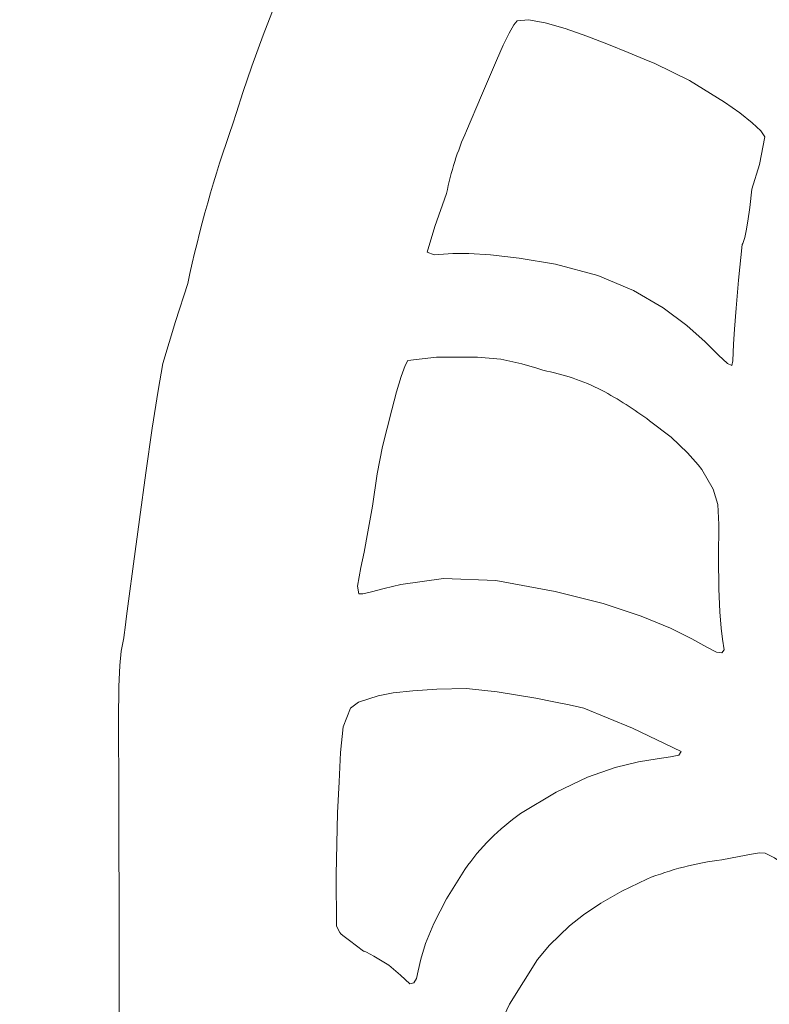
# Model space of a CAD drawing. Header units: millimetres. Extents: x -285 to 176, y -252 to 158.
# Tile 168 of 256: x 20.5 to 25.96, y -13.62 to -6.45. Entities that reach past the tile are written whole.
import ezdxf

# ---------------------------------------------------------------- set-up
doc = ezdxf.new("R2010")
doc.units = ezdxf.units.MM
doc.header["$MEASUREMENT"] = 0
doc.layers.add('Layer 1', color=7, linetype='Continuous')

msp = doc.modelspace()

# ---------------------------------------------------------------- linework, layer by layer
at = {"layer": 'Layer 1', "color": 1, "lineweight": 9}
msp.add_open_spline([(-4.334, -26.4073), (-4.334, -26.4073), (-6.4683, -24.2765), (-6.4683, -24.2765), (-6.4683, -24.2765), (-6.4683, -24.2765), (0.6049, -17.2034), (0.6049, -17.2034), (0.6049, -17.2034), (0.6049, -17.2034), (2.7357, -19.3376), (2.7357, -19.3376), (2.7357, -19.3376), (2.7357, -19.3376), (12.0948, -9.9785), (12.0948, -9.9785), (12.0948, -9.9785), (12.0948, -9.9785), (10.0275, -7.9112), (10.0275, -7.9112), (10.0275, -7.9112), (10.0275, -7.9112), (17.1008, -0.838), (17.1008, -0.838), (17.1008, -0.838), (17.1008, -0.838), (19.168, -2.9088), (19.168, -2.9088), (19.168, -2.9088), (19.168, -2.9088), (27.4089, 5.3356), (27.4089, 5.3356), (27.4089, 5.3356), (27.4089, 5.3356), (35.6145, -2.87), (35.6145, -2.87), (35.6145, -2.87), (35.6145, -2.87), (37.6465, -0.838), (37.6465, -0.838), (37.6465, -0.838), (37.6465, -0.838), (44.7163, -7.9112), (44.7163, -7.9112), (44.7163, -7.9112), (44.7163, -7.9112), (42.6877, -9.9432), (42.6877, -9.9432), (42.6877, -9.9432), (42.6877, -9.9432), (52.0469, -19.3024), (52.0469, -19.3024), (52.0469, -19.3024), (52.0469, -19.3024), (54.1424, -17.2034), (54.1424, -17.2034), (54.1424, -17.2034), (54.1424, -17.2034), (61.212, -24.2765), (61.212, -24.2765), (61.212, -24.2765), (61.212, -24.2765), (59.1166, -26.372), (59.1166, -26.372), (59.1166, -26.372), (59.1166, -26.372), (60.5982, -27.8537), (60.5982, -27.8537), (60.5982, -27.8537), (60.5982, -27.8537), (61.8752, -29.6598), (61.8752, -29.6598), (61.8752, -29.6598), (61.8752, -29.6598), (61.8752, -73.6689), (61.8752, -73.6689), (61.8752, -73.6689), (61.8752, -73.6689), (61.8752, -73.9617), (61.8752, -73.9617), (61.8752, -73.9617), (61.8752, -73.9617), (61.8752, -103.3622), (61.8752, -103.3622), (61.8752, -103.3622), (61.8752, -103.3622), (50.7204, -103.3622), (50.7204, -103.3622), (50.7204, -103.3622), (50.7204, -103.3622), (50.7204, -106.2513), (50.7204, -106.2513), (50.7204, -106.2513), (50.7204, -106.2513), (35.4205, -106.2513), (35.4205, -106.2513), (35.4205, -106.2513), (35.4205, -106.2513), (35.4205, -103.3622), (35.4205, -103.3622), (35.4205, -103.3622), (35.4205, -103.3622), (19.3338, -103.3622), (19.3338, -103.3622), (19.3338, -103.3622), (19.3338, -103.3622), (19.3338, -106.2513), (19.3338, -106.2513), (19.3338, -106.2513), (19.3338, -106.2513), (4.0338, -106.2513), (4.0338, -106.2513), (4.0338, -106.2513), (4.0338, -106.2513), (4.0338, -103.3622), (4.0338, -103.3622), (4.0338, -103.3622), (4.0338, -103.3622), (-7.121, -103.3622), (-7.121, -103.3622), (-7.121, -103.3622), (-7.121, -103.3622), (-7.121, -73.6972), (-7.121, -73.6972), (-7.121, -73.6972), (-7.121, -73.6972), (-7.121, -29.6598), (-7.121, -29.6598), (-7.121, -29.6598), (-7.121, -29.6598), (-5.8757, -27.9489), (-5.8757, -27.9489), (-5.8757, -27.9489), (-5.8757, -27.9489), (-4.334, -26.4073), (-4.334, -26.4073)], degree=3, knots=[0, 0, 0, 0, 0.028571, 0.028571, 0.028571, 0.028571, 0.057143, 0.057143, 0.057143, 0.057143, 0.085714, 0.085714, 0.085714, 0.085714, 0.114286, 0.114286, 0.114286, 0.114286, 0.142857, 0.142857, 0.142857, 0.142857, 0.171429, 0.171429, 0.171429, 0.171429, 0.2, 0.2, 0.2, 0.2, 0.228571, 0.228571, 0.228571, 0.228571, 0.257143, 0.257143, 0.257143, 0.257143, 0.285714, 0.285714, 0.285714, 0.285714, 0.314286, 0.314286, 0.314286, 0.314286, 0.342857, 0.342857, 0.342857, 0.342857, 0.371429, 0.371429, 0.371429, 0.371429, 0.4, 0.4, 0.4, 0.4, 0.428571, 0.428571, 0.428571, 0.428571, 0.457143, 0.457143, 0.457143, 0.457143, 0.485714, 0.485714, 0.485714, 0.485714, 0.514286, 0.514286, 0.514286, 0.514286, 0.542857, 0.542857, 0.542857, 0.542857, 0.571429, 0.571429, 0.571429, 0.571429, 0.6, 0.6, 0.6, 0.6, 0.628571, 0.628571, 0.628571, 0.628571, 0.657143, 0.657143, 0.657143, 0.657143, 0.685714, 0.685714, 0.685714, 0.685714, 0.714286, 0.714286, 0.714286, 0.714286, 0.742857, 0.742857, 0.742857, 0.742857, 0.771429, 0.771429, 0.771429, 0.771429, 0.8, 0.8, 0.8, 0.8, 0.828571, 0.828571, 0.828571, 0.828571, 0.857143, 0.857143, 0.857143, 0.857143, 0.885714, 0.885714, 0.885714, 0.885714, 0.914286, 0.914286, 0.914286, 0.914286, 0.942857, 0.942857, 0.942857, 0.942857, 1, 1, 1, 1], dxfattribs=at)
at = {"layer": 'Layer 1', "color": 3, "lineweight": 9}
for points, knots in [([(33.7519, -12.836), (33.7519, -12.836), (33.7519, -49.4119), (33.7519, -49.4119), (33.7519, -49.4119), (33.7519, -49.4119), (21.193, -49.4119), (21.193, -49.4119), (21.193, -49.4119), (21.193, -49.4119), (21.2283, -19.6763), (21.2283, -19.6763), (21.2283, -19.6763), (21.2283, -19.6763), (21.2283, -14.2824), (21.2283, -14.2824), (21.2283, -14.2824), (21.2283, -14.2824), (21.2281, -13.7314), (21.2281, -13.7314), (21.2281, -13.7314), (21.2281, -13.7314), (21.2274, -13.2509), (21.2274, -13.2509), (21.2274, -13.2509), (21.2274, -13.2509), (21.2264, -12.8355), (21.2264, -12.8355), (21.2264, -12.8355), (21.2264, -12.8355), (21.2254, -12.4801), (21.2254, -12.4801), (21.2254, -12.4801), (21.2254, -12.4801), (21.2243, -12.1792), (21.2243, -12.1792), (21.2243, -12.1792), (21.2243, -12.1792), (21.2235, -11.9276), (21.2235, -11.9276), (21.2235, -11.9276), (21.2235, -11.9276), (21.223, -11.72), (21.223, -11.72), (21.223, -11.72), (21.223, -11.72), (21.2231, -11.5509), (21.2231, -11.5509), (21.2231, -11.5509), (21.2231, -11.5509), (21.2252, -11.3075), (21.2252, -11.3075), (21.2252, -11.3075), (21.2252, -11.3075), (21.2313, -11.1549), (21.2313, -11.1549), (21.2313, -11.1549), (21.2313, -11.1549), (21.2425, -11.0506), (21.2425, -11.0506), (21.2425, -11.0506), (21.2425, -11.0506), (21.2601, -10.9521), (21.2601, -10.9521), (21.2601, -10.9521), (21.2601, -10.9521), (21.263, -10.931), (21.263, -10.931), (21.263, -10.931), (21.263, -10.931), (21.2701, -10.877), (21.2701, -10.877), (21.2701, -10.877), (21.2701, -10.877), (21.2809, -10.7942), (21.2809, -10.7942), (21.2809, -10.7942), (21.2809, -10.7942), (21.2948, -10.6867), (21.2948, -10.6867), (21.2948, -10.6867), (21.2948, -10.6867), (21.3307, -10.414), (21.3307, -10.414), (21.3307, -10.414), (21.3307, -10.414), (21.3739, -10.0913), (21.3739, -10.0913), (21.3739, -10.0913), (21.3739, -10.0913), (21.4207, -9.7515), (21.4207, -9.7515), (21.4207, -9.7515), (21.4207, -9.7515), (21.4675, -9.4271), (21.4675, -9.4271), (21.4675, -9.4271), (21.4675, -9.4271), (21.5104, -9.1508), (21.5104, -9.1508), (21.5104, -9.1508), (21.5104, -9.1508), (21.5458, -8.9554), (21.5458, -8.9554), (21.5458, -8.9554), (21.5458, -8.9554), (21.6371, -8.6485), (21.6371, -8.6485), (21.6371, -8.6485), (21.6371, -8.6485), (21.7257, -8.3733), (21.7257, -8.3733), (21.7257, -8.3733), (21.8109, -7.9788), (21.9205, -7.59), (22.0538, -7.2092), (22.0538, -7.2092), (22.0538, -7.2092), (22.0801, -7.1271), (22.0801, -7.1271), (22.0801, -7.1271), (22.0801, -7.1271), (22.1278, -6.9829), (22.1278, -6.9829), (22.1278, -6.9829), (22.1278, -6.9829), (22.1937, -6.7904), (22.1937, -6.7904), (22.1937, -6.7904), (22.1937, -6.7904), (22.2748, -6.5635), (22.2748, -6.5635), (22.2748, -6.5635), (22.2748, -6.5635), (22.4701, -6.0622), (22.4701, -6.0622), (22.4701, -6.0622), (22.4701, -6.0622), (22.6888, -5.5899), (22.6888, -5.5899), (22.6888, -5.5899), (22.6888, -5.5899), (22.7786, -5.4099), (22.7786, -5.4099), (22.7786, -5.4099), (22.7786, -5.4099), (22.9035, -5.1576), (22.9035, -5.1576), (22.9035, -5.1576), (22.9035, -5.1576), (23.0691, -4.8398), (23.0691, -4.8398), (23.0691, -4.8398), (23.0691, -4.8398), (23.2811, -4.4632), (23.2811, -4.4632), (23.2811, -4.4632), (23.2811, -4.4632), (23.5452, -4.0344), (23.5452, -4.0344), (23.5452, -4.0344), (23.5452, -4.0344), (23.8671, -3.5603), (23.8671, -3.5603), (23.8671, -3.5603), (23.8671, -3.5603), (24.2524, -3.0476), (24.2524, -3.0476), (24.2524, -3.0476), (24.2524, -3.0476), (24.7067, -2.5031), (24.7067, -2.5031), (24.7067, -2.5031), (25.1157, -2.0546), (25.5541, -1.6338), (26.019, -1.2437), (26.019, -1.2437), (26.019, -1.2437), (26.1292, -1.158), (26.1292, -1.158), (26.1292, -1.158), (26.1292, -1.158), (26.3129, -1.0223), (26.3129, -1.0223), (26.3129, -1.0223), (26.3129, -1.0223), (26.5445, -0.8554), (26.5445, -0.8554), (26.5445, -0.8554), (26.5445, -0.8554), (26.7983, -0.6765), (26.7983, -0.6765), (26.7983, -0.6765), (26.7983, -0.6765), (27.0485, -0.5046), (27.0485, -0.5046), (27.0485, -0.5046), (27.0485, -0.5046), (27.2697, -0.3586), (27.2697, -0.3586), (27.2697, -0.3586), (27.2697, -0.3586), (27.3613, -0.3013), (27.3613, -0.3013), (27.3613, -0.3013), (27.3613, -0.3013), (27.436, -0.2576), (27.436, -0.2576), (27.436, -0.2576), (27.436, -0.2576), (27.4906, -0.2299), (27.4906, -0.2299), (27.4906, -0.2299), (27.4906, -0.2299), (27.5218, -0.2206), (27.5218, -0.2206), (27.5218, -0.2206), (27.5218, -0.2206), (27.8645, -0.4428), (27.8645, -0.4428), (27.8645, -0.4428), (27.8645, -0.4428), (28.231, -0.7181), (28.231, -0.7181), (28.231, -0.7181), (28.3567, -0.792), (28.4802, -0.8697), (28.6013, -0.9509), (28.6013, -0.9509), (28.6013, -0.9509), (28.7127, -1.035), (28.7127, -1.035), (28.7127, -1.035), (28.7127, -1.035), (28.8065, -1.1237), (28.8065, -1.1237), (28.8065, -1.1237), (28.8065, -1.1237), (28.8718, -1.1939), (28.8718, -1.1939), (28.8718, -1.1939), (28.8718, -1.1939), (28.8977, -1.2225), (28.8977, -1.2225), (28.8977, -1.2225), (29.3181, -1.5827), (29.7264, -1.9569), (30.1218, -2.3444), (30.1218, -2.3444), (30.1218, -2.3444), (30.3907, -2.6415), (30.3907, -2.6415), (30.3907, -2.6415), (30.3907, -2.6415), (30.7039, -3.0256), (30.7039, -3.0256), (30.7039, -3.0256), (30.7039, -3.0256), (30.8542, -3.2184), (30.8542, -3.2184), (30.8542, -3.2184), (30.8542, -3.2184), (30.9881, -3.3945), (30.9881, -3.3945), (30.9881, -3.3945), (30.9881, -3.3945), (31.0963, -3.5414), (31.0963, -3.5414), (31.0963, -3.5414), (31.0963, -3.5414), (31.1696, -3.6461), (31.1696, -3.6461), (31.1696, -3.6461), (31.1696, -3.6461), (31.469, -4.1068), (31.469, -4.1068), (31.469, -4.1068), (31.469, -4.1068), (31.757, -4.5721), (31.757, -4.5721), (31.757, -4.5721), (31.757, -4.5721), (31.8789, -4.7737), (31.8789, -4.7737), (31.8789, -4.7737), (31.8789, -4.7737), (31.9763, -4.9369), (31.9763, -4.9369), (31.9763, -4.9369), (31.9763, -4.9369), (32.0422, -5.0487), (32.0422, -5.0487), (32.0422, -5.0487), (32.0422, -5.0487), (32.0692, -5.096), (32.0692, -5.096), (32.0692, -5.096), (32.0692, -5.096), (32.5666, -6.228), (32.5666, -6.228), (32.5666, -6.228), (32.5666, -6.228), (32.9899, -7.315), (32.9899, -7.315), (32.9899, -7.315), (32.9899, -7.315), (33.2229, -8.1366), (33.2229, -8.1366), (33.2229, -8.1366), (33.2229, -8.1366), (33.4066, -8.9483), (33.4066, -8.9483), (33.4066, -8.9483), (33.4066, -8.9483), (33.4766, -9.2973), (33.4766, -9.2973), (33.4766, -9.2973), (33.4766, -9.2973), (33.5301, -9.5801), (33.5301, -9.5801), (33.5301, -9.5801), (33.5301, -9.5801), (33.5503, -9.69), (33.5503, -9.69), (33.5503, -9.69), (33.5503, -9.69), (33.5659, -9.7754), (33.5659, -9.7754), (33.5659, -9.7754), (33.5659, -9.7754), (33.5767, -9.8336), (33.5767, -9.8336), (33.5767, -9.8336), (33.5767, -9.8336), (33.5825, -9.862), (33.5825, -9.862), (33.5825, -9.862), (33.5825, -9.862), (33.6506, -10.2103), (33.6506, -10.2103), (33.6506, -10.2103), (33.6506, -10.2103), (33.6983, -10.5985), (33.6983, -10.5985), (33.6983, -10.5985), (33.6983, -10.5985), (33.7292, -11.0101), (33.7292, -11.0101), (33.7292, -11.0101), (33.7292, -11.0101), (33.7466, -11.4284), (33.7466, -11.4284), (33.7466, -11.4284), (33.7466, -11.4284), (33.7541, -11.8367), (33.7541, -11.8367), (33.7541, -11.8367), (33.7541, -11.8367), (33.7552, -12.2185), (33.7552, -12.2185), (33.7552, -12.2185), (33.7552, -12.2185), (33.7533, -12.5571), (33.7533, -12.5571), (33.7533, -12.5571), (33.7533, -12.5571), (33.7519, -12.836), (33.7519, -12.836)], [0, 0, 0, 0, 0.010753, 0.010753, 0.010753, 0.010753, 0.021505, 0.021505, 0.021505, 0.021505, 0.032258, 0.032258, 0.032258, 0.032258, 0.043011, 0.043011, 0.043011, 0.043011, 0.053763, 0.053763, 0.053763, 0.053763, 0.064516, 0.064516, 0.064516, 0.064516, 0.075269, 0.075269, 0.075269, 0.075269, 0.086022, 0.086022, 0.086022, 0.086022, 0.096774, 0.096774, 0.096774, 0.096774, 0.107527, 0.107527, 0.107527, 0.107527, 0.11828, 0.11828, 0.11828, 0.11828, 0.129032, 0.129032, 0.129032, 0.129032, 0.139785, 0.139785, 0.139785, 0.139785, 0.150538, 0.150538, 0.150538, 0.150538, 0.16129, 0.16129, 0.16129, 0.16129, 0.172043, 0.172043, 0.172043, 0.172043, 0.182796, 0.182796, 0.182796, 0.182796, 0.193548, 0.193548, 0.193548, 0.193548, 0.204301, 0.204301, 0.204301, 0.204301, 0.215054, 0.215054, 0.215054, 0.215054, 0.225806, 0.225806, 0.225806, 0.225806, 0.236559, 0.236559, 0.236559, 0.236559, 0.247312, 0.247312, 0.247312, 0.247312, 0.258065, 0.258065, 0.258065, 0.258065, 0.268817, 0.268817, 0.268817, 0.268817, 0.27957, 0.27957, 0.27957, 0.27957, 0.290323, 0.290323, 0.290323, 0.290323, 0.301075, 0.301075, 0.301075, 0.301075, 0.311828, 0.311828, 0.311828, 0.311828, 0.322581, 0.322581, 0.322581, 0.322581, 0.333333, 0.333333, 0.333333, 0.333333, 0.344086, 0.344086, 0.344086, 0.344086, 0.354839, 0.354839, 0.354839, 0.354839, 0.365591, 0.365591, 0.365591, 0.365591, 0.376344, 0.376344, 0.376344, 0.376344, 0.387097, 0.387097, 0.387097, 0.387097, 0.397849, 0.397849, 0.397849, 0.397849, 0.408602, 0.408602, 0.408602, 0.408602, 0.419355, 0.419355, 0.419355, 0.419355, 0.430108, 0.430108, 0.430108, 0.430108, 0.44086, 0.44086, 0.44086, 0.44086, 0.451613, 0.451613, 0.451613, 0.451613, 0.462366, 0.462366, 0.462366, 0.462366, 0.473118, 0.473118, 0.473118, 0.473118, 0.483871, 0.483871, 0.483871, 0.483871, 0.494624, 0.494624, 0.494624, 0.494624, 0.505376, 0.505376, 0.505376, 0.505376, 0.516129, 0.516129, 0.516129, 0.516129, 0.526882, 0.526882, 0.526882, 0.526882, 0.537634, 0.537634, 0.537634, 0.537634, 0.548387, 0.548387, 0.548387, 0.548387, 0.55914, 0.55914, 0.55914, 0.55914, 0.569892, 0.569892, 0.569892, 0.569892, 0.580645, 0.580645, 0.580645, 0.580645, 0.591398, 0.591398, 0.591398, 0.591398, 0.602151, 0.602151, 0.602151, 0.602151, 0.612903, 0.612903, 0.612903, 0.612903, 0.623656, 0.623656, 0.623656, 0.623656, 0.634409, 0.634409, 0.634409, 0.634409, 0.645161, 0.645161, 0.645161, 0.645161, 0.655914, 0.655914, 0.655914, 0.655914, 0.666667, 0.666667, 0.666667, 0.666667, 0.677419, 0.677419, 0.677419, 0.677419, 0.688172, 0.688172, 0.688172, 0.688172, 0.698925, 0.698925, 0.698925, 0.698925, 0.709677, 0.709677, 0.709677, 0.709677, 0.72043, 0.72043, 0.72043, 0.72043, 0.731183, 0.731183, 0.731183, 0.731183, 0.741935, 0.741935, 0.741935, 0.741935, 0.752688, 0.752688, 0.752688, 0.752688, 0.763441, 0.763441, 0.763441, 0.763441, 0.774194, 0.774194, 0.774194, 0.774194, 0.784946, 0.784946, 0.784946, 0.784946, 0.795699, 0.795699, 0.795699, 0.795699, 0.806452, 0.806452, 0.806452, 0.806452, 0.817204, 0.817204, 0.817204, 0.817204, 0.827957, 0.827957, 0.827957, 0.827957, 0.83871, 0.83871, 0.83871, 0.83871, 0.849462, 0.849462, 0.849462, 0.849462, 0.860215, 0.860215, 0.860215, 0.860215, 0.870968, 0.870968, 0.870968, 0.870968, 0.88172, 0.88172, 0.88172, 0.88172, 0.892473, 0.892473, 0.892473, 0.892473, 0.903226, 0.903226, 0.903226, 0.903226, 0.913978, 0.913978, 0.913978, 0.913978, 0.924731, 0.924731, 0.924731, 0.924731, 0.935484, 0.935484, 0.935484, 0.935484, 0.946237, 0.946237, 0.946237, 0.946237, 0.956989, 0.956989, 0.956989, 0.956989, 0.967742, 0.967742, 0.967742, 0.967742, 0.978495, 0.978495, 0.978495, 0.978495, 1, 1, 1, 1]), ([(25.6874, -8.9695), (25.6874, -8.9695), (25.6935, -8.9363), (25.6935, -8.9363), (25.6935, -8.9363), (25.6935, -8.9363), (25.6993, -8.8156), (25.6993, -8.8156), (25.6993, -8.8156), (25.6993, -8.8156), (25.7061, -8.7049), (25.7061, -8.7049), (25.7061, -8.7049), (25.7061, -8.7049), (25.7176, -8.5513), (25.7176, -8.5513), (25.7176, -8.5513), (25.7176, -8.5513), (25.7356, -8.3479), (25.7356, -8.3479), (25.7356, -8.3479), (25.7356, -8.3479), (25.7614, -8.0876), (25.7614, -8.0876), (25.7614, -8.0876), (25.7614, -8.0876), (25.7665, -8.0803), (25.7665, -8.0803), (25.7665, -8.0803), (25.7665, -8.0803), (25.7809, -8.0373), (25.7809, -8.0373), (25.7809, -8.0373), (25.7809, -8.0373), (25.7911, -7.99), (25.7911, -7.99), (25.7911, -7.99), (25.7911, -7.99), (25.8032, -7.9189), (25.8032, -7.9189), (25.8032, -7.9189), (25.8032, -7.9189), (25.8169, -7.819), (25.8169, -7.819), (25.8169, -7.819), (25.8169, -7.819), (25.832, -7.6854), (25.832, -7.6854), (25.832, -7.6854), (25.832, -7.6854), (25.8876, -7.5055), (25.8876, -7.5055), (25.8876, -7.5055), (25.8876, -7.5055), (25.9272, -7.3044), (25.9272, -7.3044), (25.9272, -7.3044), (25.9272, -7.3044), (25.8983, -7.2621), (25.8983, -7.2621), (25.8983, -7.2621), (25.8983, -7.2621), (25.8349, -7.2023), (25.8349, -7.2023), (25.8349, -7.2023), (25.8349, -7.2023), (25.744, -7.1302), (25.744, -7.1302), (25.744, -7.1302), (25.744, -7.1302), (25.6327, -7.0513), (25.6327, -7.0513), (25.6327, -7.0513), (25.6327, -7.0513), (25.3776, -6.8936), (25.3776, -6.8936), (25.3776, -6.8936), (25.3776, -6.8936), (25.1264, -6.7717), (25.1264, -6.7717), (25.1264, -6.7717), (25.1264, -6.7717), (25.0494, -6.7404), (25.0494, -6.7404), (25.0494, -6.7404), (25.0494, -6.7404), (24.9327, -6.6914), (24.9327, -6.6914), (24.9327, -6.6914), (24.9327, -6.6914), (24.7893, -6.6325), (24.7893, -6.6325), (24.7893, -6.6325), (24.7893, -6.6325), (24.6321, -6.5715), (24.6321, -6.5715), (24.6321, -6.5715), (24.6321, -6.5715), (24.4741, -6.5161), (24.4741, -6.5161), (24.4741, -6.5161), (24.4741, -6.5161), (24.3282, -6.4741), (24.3282, -6.4741), (24.3282, -6.4741), (24.3282, -6.4741), (24.2074, -6.4532), (24.2074, -6.4532), (24.2074, -6.4532), (24.2074, -6.4532), (24.1245, -6.4613), (24.1245, -6.4613), (24.1245, -6.4613), (24.1245, -6.4613), (24.1001, -6.4885), (24.1001, -6.4885), (24.1001, -6.4885), (24.1001, -6.4885), (24.0652, -6.5497), (24.0652, -6.5497), (24.0652, -6.5497), (24.0652, -6.5497), (24.022, -6.6384), (24.022, -6.6384), (24.022, -6.6384), (24.022, -6.6384), (23.9724, -6.7479), (23.9724, -6.7479), (23.9724, -6.7479), (23.9724, -6.7479), (23.8631, -7.003), (23.8631, -7.003), (23.8631, -7.003), (23.8631, -7.003), (23.7541, -7.2621), (23.7541, -7.2621), (23.7541, -7.2621), (23.6893, -7.408), (23.6409, -7.5606), (23.6095, -7.7172), (23.6095, -7.7172), (23.6095, -7.7172), (23.5244, -7.9584), (23.5244, -7.9584), (23.5244, -7.9584), (23.5244, -7.9584), (23.4684, -8.144), (23.4684, -8.144), (23.4684, -8.144), (23.4684, -8.144), (23.5202, -8.1632), (23.5202, -8.1632), (23.5202, -8.1632), (23.5202, -8.1632), (23.6554, -8.155), (23.6554, -8.155), (23.6554, -8.155), (23.6554, -8.155), (23.772, -8.1544), (23.772, -8.1544), (23.772, -8.1544), (23.772, -8.1544), (23.9308, -8.1634), (23.9308, -8.1634), (23.9308, -8.1634), (23.9308, -8.1634), (24.1389, -8.1875), (24.1389, -8.1875), (24.1389, -8.1875), (24.1389, -8.1875), (24.4033, -8.2323), (24.4033, -8.2323), (24.4033, -8.2323), (24.4033, -8.2323), (24.7107, -8.3141), (24.7107, -8.3141), (24.7107, -8.3141), (24.7107, -8.3141), (24.9705, -8.4243), (24.9705, -8.4243), (24.9705, -8.4243), (24.9705, -8.4243), (25.1857, -8.5502), (25.1857, -8.5502), (25.1857, -8.5502), (25.1857, -8.5502), (25.3589, -8.6789), (25.3589, -8.6789), (25.3589, -8.6789), (25.3589, -8.6789), (25.4929, -8.7979), (25.4929, -8.7979), (25.4929, -8.7979), (25.4929, -8.7979), (25.5904, -8.8945), (25.5904, -8.8945), (25.5904, -8.8945), (25.5904, -8.8945), (25.6543, -8.9559), (25.6543, -8.9559), (25.6543, -8.9559), (25.6543, -8.9559), (25.6874, -8.9695), (25.6874, -8.9695)], [0, 0, 0, 0, 0.019231, 0.019231, 0.019231, 0.019231, 0.038462, 0.038462, 0.038462, 0.038462, 0.057692, 0.057692, 0.057692, 0.057692, 0.076923, 0.076923, 0.076923, 0.076923, 0.096154, 0.096154, 0.096154, 0.096154, 0.115385, 0.115385, 0.115385, 0.115385, 0.134615, 0.134615, 0.134615, 0.134615, 0.153846, 0.153846, 0.153846, 0.153846, 0.173077, 0.173077, 0.173077, 0.173077, 0.192308, 0.192308, 0.192308, 0.192308, 0.211538, 0.211538, 0.211538, 0.211538, 0.230769, 0.230769, 0.230769, 0.230769, 0.25, 0.25, 0.25, 0.25, 0.269231, 0.269231, 0.269231, 0.269231, 0.288462, 0.288462, 0.288462, 0.288462, 0.307692, 0.307692, 0.307692, 0.307692, 0.326923, 0.326923, 0.326923, 0.326923, 0.346154, 0.346154, 0.346154, 0.346154, 0.365385, 0.365385, 0.365385, 0.365385, 0.384615, 0.384615, 0.384615, 0.384615, 0.403846, 0.403846, 0.403846, 0.403846, 0.423077, 0.423077, 0.423077, 0.423077, 0.442308, 0.442308, 0.442308, 0.442308, 0.461538, 0.461538, 0.461538, 0.461538, 0.480769, 0.480769, 0.480769, 0.480769, 0.5, 0.5, 0.5, 0.5, 0.519231, 0.519231, 0.519231, 0.519231, 0.538462, 0.538462, 0.538462, 0.538462, 0.557692, 0.557692, 0.557692, 0.557692, 0.576923, 0.576923, 0.576923, 0.576923, 0.596154, 0.596154, 0.596154, 0.596154, 0.615385, 0.615385, 0.615385, 0.615385, 0.634615, 0.634615, 0.634615, 0.634615, 0.653846, 0.653846, 0.653846, 0.653846, 0.673077, 0.673077, 0.673077, 0.673077, 0.692308, 0.692308, 0.692308, 0.692308, 0.711538, 0.711538, 0.711538, 0.711538, 0.730769, 0.730769, 0.730769, 0.730769, 0.75, 0.75, 0.75, 0.75, 0.769231, 0.769231, 0.769231, 0.769231, 0.788462, 0.788462, 0.788462, 0.788462, 0.807692, 0.807692, 0.807692, 0.807692, 0.826923, 0.826923, 0.826923, 0.826923, 0.846154, 0.846154, 0.846154, 0.846154, 0.865385, 0.865385, 0.865385, 0.865385, 0.884615, 0.884615, 0.884615, 0.884615, 0.903846, 0.903846, 0.903846, 0.903846, 0.923077, 0.923077, 0.923077, 0.923077, 0.942308, 0.942308, 0.942308, 0.942308, 0.961538, 0.961538, 0.961538, 0.961538, 1, 1, 1, 1]), ([(22.971, -10.6311), (22.971, -10.6311), (23.0006, -10.6328), (23.0006, -10.6328), (23.0006, -10.6328), (23.0006, -10.6328), (23.0635, -10.6182), (23.0635, -10.6182), (23.0635, -10.6182), (23.0635, -10.6182), (23.1567, -10.5935), (23.1567, -10.5935), (23.1567, -10.5935), (23.1567, -10.5935), (23.277, -10.5649), (23.277, -10.5649), (23.277, -10.5649), (23.277, -10.5649), (23.5871, -10.5209), (23.5871, -10.5209), (23.5871, -10.5209), (23.5871, -10.5209), (23.9693, -10.5358), (23.9693, -10.5358), (23.9693, -10.5358), (23.9693, -10.5358), (24.4007, -10.6144), (24.4007, -10.6144), (24.4007, -10.6144), (24.4007, -10.6144), (24.7506, -10.7028), (24.7506, -10.7028), (24.7506, -10.7028), (24.7506, -10.7028), (25.0275, -10.7942), (25.0275, -10.7942), (25.0275, -10.7942), (25.0275, -10.7942), (25.2398, -10.882), (25.2398, -10.882), (25.2398, -10.882), (25.2398, -10.882), (25.3961, -10.9593), (25.3961, -10.9593), (25.3961, -10.9593), (25.3961, -10.9593), (25.5048, -11.0195), (25.5048, -11.0195), (25.5048, -11.0195), (25.5048, -11.0195), (25.5744, -11.0558), (25.5744, -11.0558), (25.5744, -11.0558), (25.5744, -11.0558), (25.6133, -11.0615), (25.6133, -11.0615), (25.6133, -11.0615), (25.6133, -11.0615), (25.6303, -11.0392), (25.6303, -11.0392), (25.6303, -11.0392), (25.6303, -11.0392), (25.6195, -10.9631), (25.6195, -10.9631), (25.6195, -10.9631), (25.6195, -10.9631), (25.6095, -10.883), (25.6095, -10.883), (25.6095, -10.883), (25.6095, -10.883), (25.5994, -10.7633), (25.5994, -10.7633), (25.5994, -10.7633), (25.5994, -10.7633), (25.5917, -10.5952), (25.5917, -10.5952), (25.5917, -10.5952), (25.5917, -10.5952), (25.5886, -10.37), (25.5886, -10.37), (25.5886, -10.37), (25.5886, -10.37), (25.5912, -10.1273), (25.5912, -10.1273), (25.5912, -10.1273), (25.5912, -10.1273), (25.5855, -9.9815), (25.5855, -9.9815), (25.5855, -9.9815), (25.5855, -9.9815), (25.5514, -9.8695), (25.5514, -9.8695), (25.5514, -9.8695), (25.5514, -9.8695), (25.4686, -9.728), (25.4686, -9.728), (25.4686, -9.728), (25.4686, -9.728), (25.4404, -9.6922), (25.4404, -9.6922), (25.4404, -9.6922), (25.4404, -9.6922), (25.3642, -9.6054), (25.3642, -9.6054), (25.3642, -9.6054), (25.3642, -9.6054), (25.2449, -9.4909), (25.2449, -9.4909), (25.2449, -9.4909), (25.2449, -9.4909), (25.0876, -9.3717), (25.0876, -9.3717), (25.0876, -9.3717), (24.9765, -9.2896), (24.8598, -9.2153), (24.7384, -9.1494), (24.7384, -9.1494), (24.6039, -9.0808), (24.4601, -9.0321), (24.3116, -9.0048), (24.3116, -9.0048), (24.3116, -9.0048), (24.268, -8.9899), (24.268, -8.9899), (24.268, -8.9899), (24.268, -8.9899), (24.1581, -8.9572), (24.1581, -8.9572), (24.1581, -8.9572), (24.1581, -8.9572), (24.006, -8.9244), (24.006, -8.9244), (24.006, -8.9244), (24.006, -8.9244), (23.8353, -8.9096), (23.8353, -8.9096), (23.8353, -8.9096), (23.8353, -8.9096), (23.5377, -8.9087), (23.5377, -8.9087), (23.5377, -8.9087), (23.5377, -8.9087), (23.3273, -8.9342), (23.3273, -8.9342), (23.3273, -8.9342), (23.3273, -8.9342), (23.3077, -8.9705), (23.3077, -8.9705), (23.3077, -8.9705), (23.3077, -8.9705), (23.2797, -9.0503), (23.2797, -9.0503), (23.2797, -9.0503), (23.2797, -9.0503), (23.2465, -9.1613), (23.2465, -9.1613), (23.2465, -9.1613), (23.2465, -9.1613), (23.2109, -9.2914), (23.2109, -9.2914), (23.2109, -9.2914), (23.2109, -9.2914), (23.1448, -9.5603), (23.1448, -9.5603), (23.1448, -9.5603), (23.1448, -9.5603), (23.105, -9.7597), (23.105, -9.7597), (23.105, -9.7597), (23.105, -9.7597), (23.0702, -9.9932), (23.0702, -9.9932), (23.0702, -9.9932), (23.0702, -9.9932), (23.038, -10.1811), (23.038, -10.1811), (23.038, -10.1811), (23.038, -10.1811), (23.0096, -10.3284), (23.0096, -10.3284), (23.0096, -10.3284), (23.0096, -10.3284), (22.9865, -10.4401), (22.9865, -10.4401), (22.9865, -10.4401), (22.9865, -10.4401), (22.9607, -10.5768), (22.9607, -10.5768), (22.9607, -10.5768), (22.9607, -10.5768), (22.971, -10.6311), (22.971, -10.6311)], [0, 0, 0, 0, 0.020408, 0.020408, 0.020408, 0.020408, 0.040816, 0.040816, 0.040816, 0.040816, 0.061224, 0.061224, 0.061224, 0.061224, 0.081633, 0.081633, 0.081633, 0.081633, 0.102041, 0.102041, 0.102041, 0.102041, 0.122449, 0.122449, 0.122449, 0.122449, 0.142857, 0.142857, 0.142857, 0.142857, 0.163265, 0.163265, 0.163265, 0.163265, 0.183673, 0.183673, 0.183673, 0.183673, 0.204082, 0.204082, 0.204082, 0.204082, 0.22449, 0.22449, 0.22449, 0.22449, 0.244898, 0.244898, 0.244898, 0.244898, 0.265306, 0.265306, 0.265306, 0.265306, 0.285714, 0.285714, 0.285714, 0.285714, 0.306122, 0.306122, 0.306122, 0.306122, 0.326531, 0.326531, 0.326531, 0.326531, 0.346939, 0.346939, 0.346939, 0.346939, 0.367347, 0.367347, 0.367347, 0.367347, 0.387755, 0.387755, 0.387755, 0.387755, 0.408163, 0.408163, 0.408163, 0.408163, 0.428571, 0.428571, 0.428571, 0.428571, 0.44898, 0.44898, 0.44898, 0.44898, 0.469388, 0.469388, 0.469388, 0.469388, 0.489796, 0.489796, 0.489796, 0.489796, 0.510204, 0.510204, 0.510204, 0.510204, 0.530612, 0.530612, 0.530612, 0.530612, 0.55102, 0.55102, 0.55102, 0.55102, 0.571429, 0.571429, 0.571429, 0.571429, 0.591837, 0.591837, 0.591837, 0.591837, 0.612245, 0.612245, 0.612245, 0.612245, 0.632653, 0.632653, 0.632653, 0.632653, 0.653061, 0.653061, 0.653061, 0.653061, 0.673469, 0.673469, 0.673469, 0.673469, 0.693878, 0.693878, 0.693878, 0.693878, 0.714286, 0.714286, 0.714286, 0.714286, 0.734694, 0.734694, 0.734694, 0.734694, 0.755102, 0.755102, 0.755102, 0.755102, 0.77551, 0.77551, 0.77551, 0.77551, 0.795918, 0.795918, 0.795918, 0.795918, 0.816327, 0.816327, 0.816327, 0.816327, 0.836735, 0.836735, 0.836735, 0.836735, 0.857143, 0.857143, 0.857143, 0.857143, 0.877551, 0.877551, 0.877551, 0.877551, 0.897959, 0.897959, 0.897959, 0.897959, 0.918367, 0.918367, 0.918367, 0.918367, 0.938776, 0.938776, 0.938776, 0.938776, 0.959184, 0.959184, 0.959184, 0.959184, 1, 1, 1, 1]), ([(22.8088, -13.0512), (22.8088, -13.0512), (22.8335, -13.097), (22.8335, -13.097), (22.8335, -13.097), (22.8335, -13.097), (22.8402, -13.1086), (22.8402, -13.1086), (22.8402, -13.1086), (22.8402, -13.1086), (22.8551, -13.1208), (22.8551, -13.1208), (22.8551, -13.1208), (22.8551, -13.1208), (22.9025, -13.1555), (22.9025, -13.1555), (22.9025, -13.1555), (22.9025, -13.1555), (23.0064, -13.2346), (23.0064, -13.2346), (23.0064, -13.2346), (23.0064, -13.2346), (23.0097, -13.2337), (23.0097, -13.2337), (23.0097, -13.2337), (23.0097, -13.2337), (23.028, -13.2408), (23.028, -13.2408), (23.028, -13.2408), (23.028, -13.2408), (23.0813, -13.2703), (23.0813, -13.2703), (23.0813, -13.2703), (23.0813, -13.2703), (23.1898, -13.3369), (23.1898, -13.3369), (23.1898, -13.3369), (23.1898, -13.3369), (23.2736, -13.4092), (23.2736, -13.4092), (23.2736, -13.4092), (23.2736, -13.4092), (23.3415, -13.471), (23.3415, -13.471), (23.3415, -13.471), (23.3415, -13.471), (23.3727, -13.4639), (23.3727, -13.4639), (23.3727, -13.4639), (23.3727, -13.4639), (23.3905, -13.4332), (23.3905, -13.4332), (23.3905, -13.4332), (23.3905, -13.4332), (23.4043, -13.3768), (23.4043, -13.3768), (23.4043, -13.3768), (23.4043, -13.3768), (23.4235, -13.2928), (23.4235, -13.2928), (23.4235, -13.2928), (23.4235, -13.2928), (23.4577, -13.179), (23.4577, -13.179), (23.4577, -13.179), (23.4577, -13.179), (23.5162, -13.0334), (23.5162, -13.0334), (23.5162, -13.0334), (23.5162, -13.0334), (23.6084, -12.8538), (23.6084, -12.8538), (23.6084, -12.8538), (23.6084, -12.8538), (23.7437, -12.6384), (23.7437, -12.6384), (23.7437, -12.6384), (23.8538, -12.4802), (23.9912, -12.3428), (24.1493, -12.2327), (24.1493, -12.2327), (24.1493, -12.2327), (24.4066, -12.0761), (24.4066, -12.0761), (24.4066, -12.0761), (24.4066, -12.0761), (24.6369, -11.9677), (24.6369, -11.9677), (24.6369, -11.9677), (24.6369, -11.9677), (24.8379, -11.8976), (24.8379, -11.8976), (24.8379, -11.8976), (24.8379, -11.8976), (25.007, -11.8561), (25.007, -11.8561), (25.007, -11.8561), (25.007, -11.8561), (25.142, -11.8335), (25.142, -11.8335), (25.142, -11.8335), (25.142, -11.8335), (25.2403, -11.82), (25.2403, -11.82), (25.2403, -11.82), (25.2403, -11.82), (25.2994, -11.8058), (25.2994, -11.8058), (25.2994, -11.8058), (25.2994, -11.8058), (25.317, -11.7812), (25.317, -11.7812), (25.317, -11.7812), (25.317, -11.7812), (24.9625, -11.6092), (24.9625, -11.6092), (24.9625, -11.6092), (24.9625, -11.6092), (24.6079, -11.4637), (24.6079, -11.4637), (24.6079, -11.4637), (24.6079, -11.4637), (24.5781, -11.4576), (24.5781, -11.4576), (24.5781, -11.4576), (24.5781, -11.4576), (24.5019, -11.4416), (24.5019, -11.4416), (24.5019, -11.4416), (24.5019, -11.4416), (24.3915, -11.419), (24.3915, -11.419), (24.3915, -11.419), (24.3915, -11.419), (24.2592, -11.3931), (24.2592, -11.3931), (24.2592, -11.3931), (24.2592, -11.3931), (23.9774, -11.3446), (23.9774, -11.3446), (23.9774, -11.3446), (23.9774, -11.3446), (23.7542, -11.3226), (23.7542, -11.3226), (23.7542, -11.3226), (23.7542, -11.3226), (23.5402, -11.3266), (23.5402, -11.3266), (23.5402, -11.3266), (23.5402, -11.3266), (23.364, -11.3377), (23.364, -11.3377), (23.364, -11.3377), (23.364, -11.3377), (23.2224, -11.3542), (23.2224, -11.3542), (23.2224, -11.3542), (23.2224, -11.3542), (23.1118, -11.3746), (23.1118, -11.3746), (23.1118, -11.3746), (23.1118, -11.3746), (22.97, -11.4208), (22.97, -11.4208), (22.97, -11.4208), (22.97, -11.4208), (22.9111, -11.4637), (22.9111, -11.4637), (22.9111, -11.4637), (22.9111, -11.4637), (22.8586, -11.6006), (22.8586, -11.6006), (22.8586, -11.6006), (22.8586, -11.6006), (22.8371, -11.7864), (22.8371, -11.7864), (22.8371, -11.7864), (22.8371, -11.7864), (22.8288, -12.0014), (22.8288, -12.0014), (22.8288, -12.0014), (22.8288, -12.0014), (22.8159, -12.2257), (22.8159, -12.2257), (22.8159, -12.2257), (22.8159, -12.2257), (22.8071, -12.6794), (22.8071, -12.6794), (22.8071, -12.6794), (22.8071, -12.6794), (22.8088, -13.0512), (22.8088, -13.0512)], [0, 0, 0, 0, 0.020408, 0.020408, 0.020408, 0.020408, 0.040816, 0.040816, 0.040816, 0.040816, 0.061224, 0.061224, 0.061224, 0.061224, 0.081633, 0.081633, 0.081633, 0.081633, 0.102041, 0.102041, 0.102041, 0.102041, 0.122449, 0.122449, 0.122449, 0.122449, 0.142857, 0.142857, 0.142857, 0.142857, 0.163265, 0.163265, 0.163265, 0.163265, 0.183673, 0.183673, 0.183673, 0.183673, 0.204082, 0.204082, 0.204082, 0.204082, 0.22449, 0.22449, 0.22449, 0.22449, 0.244898, 0.244898, 0.244898, 0.244898, 0.265306, 0.265306, 0.265306, 0.265306, 0.285714, 0.285714, 0.285714, 0.285714, 0.306122, 0.306122, 0.306122, 0.306122, 0.326531, 0.326531, 0.326531, 0.326531, 0.346939, 0.346939, 0.346939, 0.346939, 0.367347, 0.367347, 0.367347, 0.367347, 0.387755, 0.387755, 0.387755, 0.387755, 0.408163, 0.408163, 0.408163, 0.408163, 0.428571, 0.428571, 0.428571, 0.428571, 0.44898, 0.44898, 0.44898, 0.44898, 0.469388, 0.469388, 0.469388, 0.469388, 0.489796, 0.489796, 0.489796, 0.489796, 0.510204, 0.510204, 0.510204, 0.510204, 0.530612, 0.530612, 0.530612, 0.530612, 0.55102, 0.55102, 0.55102, 0.55102, 0.571429, 0.571429, 0.571429, 0.571429, 0.591837, 0.591837, 0.591837, 0.591837, 0.612245, 0.612245, 0.612245, 0.612245, 0.632653, 0.632653, 0.632653, 0.632653, 0.653061, 0.653061, 0.653061, 0.653061, 0.673469, 0.673469, 0.673469, 0.673469, 0.693878, 0.693878, 0.693878, 0.693878, 0.714286, 0.714286, 0.714286, 0.714286, 0.734694, 0.734694, 0.734694, 0.734694, 0.755102, 0.755102, 0.755102, 0.755102, 0.77551, 0.77551, 0.77551, 0.77551, 0.795918, 0.795918, 0.795918, 0.795918, 0.816327, 0.816327, 0.816327, 0.816327, 0.836735, 0.836735, 0.836735, 0.836735, 0.857143, 0.857143, 0.857143, 0.857143, 0.877551, 0.877551, 0.877551, 0.877551, 0.897959, 0.897959, 0.897959, 0.897959, 0.918367, 0.918367, 0.918367, 0.918367, 0.938776, 0.938776, 0.938776, 0.938776, 0.959184, 0.959184, 0.959184, 0.959184, 1, 1, 1, 1]), ([(25.2076, -16.8823), (25.2076, -16.8823), (25.3108, -16.5325), (25.3108, -16.5325), (25.3108, -16.5325), (25.3108, -16.5325), (25.3981, -16.1908), (25.3981, -16.1908), (25.3981, -16.1908), (25.3981, -16.1908), (25.414, -16.1456), (25.414, -16.1456), (25.414, -16.1456), (25.414, -16.1456), (25.4527, -16.0307), (25.4527, -16.0307), (25.4527, -16.0307), (25.4527, -16.0307), (25.5091, -15.8648), (25.5091, -15.8648), (25.5091, -15.8648), (25.5091, -15.8648), (25.578, -15.6669), (25.578, -15.6669), (25.578, -15.6669), (25.578, -15.6669), (25.7325, -15.2502), (25.7325, -15.2502), (25.7325, -15.2502), (25.7325, -15.2502), (25.8743, -14.9314), (25.8743, -14.9314), (25.8743, -14.9314), (25.8743, -14.9314), (25.9934, -14.6756), (25.9934, -14.6756), (25.9934, -14.6756), (25.9934, -14.6756), (26.1601, -14.3352), (26.1601, -14.3352), (26.1601, -14.3352), (26.1601, -14.3352), (26.2303, -14.2254), (26.2303, -14.2254), (26.2303, -14.2254), (26.2303, -14.2254), (26.2721, -14.1821), (26.2721, -14.1821), (26.2721, -14.1821), (26.2721, -14.1821), (26.294, -14.1739), (26.294, -14.1739), (26.294, -14.1739), (26.294, -14.1739), (26.3047, -14.1694), (26.3047, -14.1694), (26.3047, -14.1694), (26.3047, -14.1694), (26.3012, -14.1328), (26.3012, -14.1328), (26.3012, -14.1328), (26.3012, -14.1328), (26.3506, -14.0248), (26.3506, -14.0248), (26.3506, -14.0248), (26.3506, -14.0248), (26.4247, -13.944), (26.4247, -13.944), (26.4247, -13.944), (26.4247, -13.944), (26.4458, -13.9295), (26.4458, -13.9295), (26.4458, -13.9295), (26.4458, -13.9295), (26.4423, -13.918), (26.4423, -13.918), (26.4423, -13.918), (26.4423, -13.918), (26.4705, -13.859), (26.4705, -13.859), (26.4705, -13.859), (26.4705, -13.859), (26.4706, -13.836), (26.4706, -13.836), (26.4706, -13.836), (26.4706, -13.836), (26.4705, -13.8131), (26.4705, -13.8131), (26.4705, -13.8131), (26.4705, -13.8131), (26.4935, -13.8118), (26.4935, -13.8118), (26.4935, -13.8118), (26.4935, -13.8118), (26.5164, -13.8131), (26.5164, -13.8131), (26.5164, -13.8131), (26.5164, -13.8131), (26.5747, -13.7138), (26.5747, -13.7138), (26.5747, -13.7138), (26.5747, -13.7138), (26.6857, -13.5485), (26.6857, -13.5485), (26.6857, -13.5485), (26.6857, -13.5485), (26.7638, -13.4596), (26.7638, -13.4596), (26.7638, -13.4596), (26.7638, -13.4596), (26.8203, -13.3955), (26.8203, -13.3955), (26.8203, -13.3955), (26.8203, -13.3955), (26.851, -13.3426), (26.851, -13.3426), (26.851, -13.3426), (26.851, -13.3426), (26.8515, -13.2875), (26.8515, -13.2875), (26.8515, -13.2875), (26.8515, -13.2875), (26.8218, -13.2431), (26.8218, -13.2431), (26.8218, -13.2431), (26.8218, -13.2431), (26.7548, -13.1712), (26.7548, -13.1712), (26.7548, -13.1712), (26.7548, -13.1712), (26.6605, -13.0802), (26.6605, -13.0802), (26.6605, -13.0802), (26.6605, -13.0802), (26.5486, -12.9788), (26.5486, -12.9788), (26.5486, -12.9788), (26.5486, -12.9788), (26.3114, -12.7784), (26.3114, -12.7784), (26.3114, -12.7784), (26.3114, -12.7784), (26.1213, -12.6383), (26.1213, -12.6383), (26.1213, -12.6383), (26.1213, -12.6383), (25.9973, -12.5533), (25.9973, -12.5533), (25.9973, -12.5533), (25.9973, -12.5533), (25.9282, -12.5197), (25.9282, -12.5197), (25.9282, -12.5197), (25.9282, -12.5197), (25.8875, -12.5191), (25.8875, -12.5191), (25.8875, -12.5191), (25.8875, -12.5191), (25.8286, -12.5277), (25.8286, -12.5277), (25.8286, -12.5277), (25.8286, -12.5277), (25.7408, -12.5443), (25.7408, -12.5443), (25.7408, -12.5443), (25.7408, -12.5443), (25.6133, -12.5678), (25.6133, -12.5678), (25.6133, -12.5678), (25.426, -12.5922), (25.2423, -12.6396), (25.0665, -12.7089), (25.0665, -12.7089), (25.0665, -12.7089), (24.885, -12.7974), (24.885, -12.7974), (24.885, -12.7974), (24.885, -12.7974), (24.7327, -12.8847), (24.7327, -12.8847), (24.7327, -12.8847), (24.7327, -12.8847), (24.6067, -12.9692), (24.6067, -12.9692), (24.6067, -12.9692), (24.6067, -12.9692), (24.5043, -13.0493), (24.5043, -13.0493), (24.5043, -13.0493), (24.5043, -13.0493), (24.3586, -13.1901), (24.3586, -13.1901), (24.3586, -13.1901), (24.3586, -13.1901), (24.2727, -13.2945), (24.2727, -13.2945), (24.2727, -13.2945), (24.2727, -13.2945), (24.0671, -13.6196), (24.0671, -13.6196), (24.0671, -13.6196), (24.0671, -13.6196), (23.9323, -13.9083), (23.9323, -13.9083), (23.9323, -13.9083), (23.9323, -13.9083), (23.8892, -14.0273), (23.8892, -14.0273), (23.8892, -14.0273), (23.8892, -14.0273), (23.861, -14.123), (23.861, -14.123), (23.861, -14.123), (23.861, -14.123), (23.8469, -14.1907), (23.8469, -14.1907), (23.8469, -14.1907), (23.8469, -14.1907), (23.8459, -14.2258), (23.8459, -14.2258), (23.8459, -14.2258), (23.8459, -14.2258), (23.8829, -14.2728), (23.8829, -14.2728), (23.8829, -14.2728), (23.8829, -14.2728), (23.972, -14.3581), (23.972, -14.3581), (23.972, -14.3581), (23.972, -14.3581), (24.036, -14.4263), (24.036, -14.4263), (24.036, -14.4263), (24.036, -14.4263), (24.1128, -14.5175), (24.1128, -14.5175), (24.1128, -14.5175), (24.1128, -14.5175), (24.2023, -14.6362), (24.2023, -14.6362), (24.2023, -14.6362), (24.2023, -14.6362), (24.3045, -14.7868), (24.3045, -14.7868), (24.3045, -14.7868), (24.3045, -14.7868), (24.4796, -15.0782), (24.4796, -15.0782), (24.4796, -15.0782), (24.4796, -15.0782), (24.6784, -15.4359), (24.6784, -15.4359), (24.6784, -15.4359), (24.6784, -15.4359), (24.7401, -15.5812), (24.7401, -15.5812), (24.7401, -15.5812), (24.7401, -15.5812), (24.8037, -15.7229), (24.8037, -15.7229), (24.8037, -15.7229), (24.8037, -15.7229), (24.8779, -15.9037), (24.8779, -15.9037), (24.8779, -15.9037), (24.8779, -15.9037), (24.9712, -16.1661), (24.9712, -16.1661), (24.9712, -16.1661), (25.0189, -16.2873), (25.0636, -16.4096), (25.1053, -16.533), (25.1053, -16.533), (25.1053, -16.533), (25.1371, -16.6551), (25.1371, -16.6551), (25.1371, -16.6551), (25.1371, -16.6551), (25.1555, -16.7503), (25.1555, -16.7503), (25.1555, -16.7503), (25.1555, -16.7503), (25.1647, -16.8209), (25.1647, -16.8209), (25.1647, -16.8209), (25.1647, -16.8209), (25.1684, -16.869), (25.1684, -16.869), (25.1684, -16.869), (25.1684, -16.869), (25.1753, -16.9071), (25.1753, -16.9071), (25.1753, -16.9071), (25.1753, -16.9071), (25.2076, -16.8823), (25.2076, -16.8823)], [0, 0, 0, 0, 0.013333, 0.013333, 0.013333, 0.013333, 0.026667, 0.026667, 0.026667, 0.026667, 0.04, 0.04, 0.04, 0.04, 0.053333, 0.053333, 0.053333, 0.053333, 0.066667, 0.066667, 0.066667, 0.066667, 0.08, 0.08, 0.08, 0.08, 0.093333, 0.093333, 0.093333, 0.093333, 0.106667, 0.106667, 0.106667, 0.106667, 0.12, 0.12, 0.12, 0.12, 0.133333, 0.133333, 0.133333, 0.133333, 0.146667, 0.146667, 0.146667, 0.146667, 0.16, 0.16, 0.16, 0.16, 0.173333, 0.173333, 0.173333, 0.173333, 0.186667, 0.186667, 0.186667, 0.186667, 0.2, 0.2, 0.2, 0.2, 0.213333, 0.213333, 0.213333, 0.213333, 0.226667, 0.226667, 0.226667, 0.226667, 0.24, 0.24, 0.24, 0.24, 0.253333, 0.253333, 0.253333, 0.253333, 0.266667, 0.266667, 0.266667, 0.266667, 0.28, 0.28, 0.28, 0.28, 0.293333, 0.293333, 0.293333, 0.293333, 0.306667, 0.306667, 0.306667, 0.306667, 0.32, 0.32, 0.32, 0.32, 0.333333, 0.333333, 0.333333, 0.333333, 0.346667, 0.346667, 0.346667, 0.346667, 0.36, 0.36, 0.36, 0.36, 0.373333, 0.373333, 0.373333, 0.373333, 0.386667, 0.386667, 0.386667, 0.386667, 0.4, 0.4, 0.4, 0.4, 0.413333, 0.413333, 0.413333, 0.413333, 0.426667, 0.426667, 0.426667, 0.426667, 0.44, 0.44, 0.44, 0.44, 0.453333, 0.453333, 0.453333, 0.453333, 0.466667, 0.466667, 0.466667, 0.466667, 0.48, 0.48, 0.48, 0.48, 0.493333, 0.493333, 0.493333, 0.493333, 0.506667, 0.506667, 0.506667, 0.506667, 0.52, 0.52, 0.52, 0.52, 0.533333, 0.533333, 0.533333, 0.533333, 0.546667, 0.546667, 0.546667, 0.546667, 0.56, 0.56, 0.56, 0.56, 0.573333, 0.573333, 0.573333, 0.573333, 0.586667, 0.586667, 0.586667, 0.586667, 0.6, 0.6, 0.6, 0.6, 0.613333, 0.613333, 0.613333, 0.613333, 0.626667, 0.626667, 0.626667, 0.626667, 0.64, 0.64, 0.64, 0.64, 0.653333, 0.653333, 0.653333, 0.653333, 0.666667, 0.666667, 0.666667, 0.666667, 0.68, 0.68, 0.68, 0.68, 0.693333, 0.693333, 0.693333, 0.693333, 0.706667, 0.706667, 0.706667, 0.706667, 0.72, 0.72, 0.72, 0.72, 0.733333, 0.733333, 0.733333, 0.733333, 0.746667, 0.746667, 0.746667, 0.746667, 0.76, 0.76, 0.76, 0.76, 0.773333, 0.773333, 0.773333, 0.773333, 0.786667, 0.786667, 0.786667, 0.786667, 0.8, 0.8, 0.8, 0.8, 0.813333, 0.813333, 0.813333, 0.813333, 0.826667, 0.826667, 0.826667, 0.826667, 0.84, 0.84, 0.84, 0.84, 0.853333, 0.853333, 0.853333, 0.853333, 0.866667, 0.866667, 0.866667, 0.866667, 0.88, 0.88, 0.88, 0.88, 0.893333, 0.893333, 0.893333, 0.893333, 0.906667, 0.906667, 0.906667, 0.906667, 0.92, 0.92, 0.92, 0.92, 0.933333, 0.933333, 0.933333, 0.933333, 0.946667, 0.946667, 0.946667, 0.946667, 0.96, 0.96, 0.96, 0.96, 0.973333, 0.973333, 0.973333, 0.973333, 1, 1, 1, 1])]:
    msp.add_open_spline(points, degree=3, knots=knots, dxfattribs=at)

doc.saveas('drawing.dxf')
